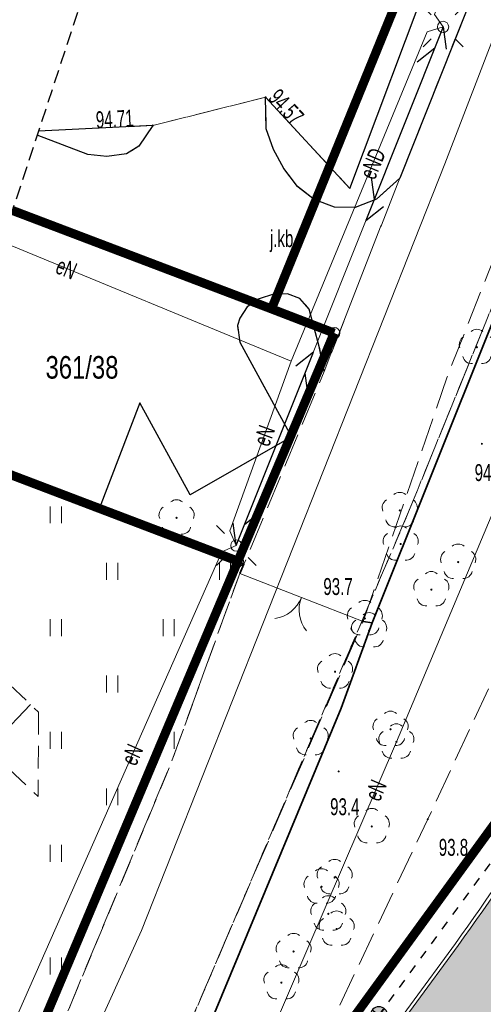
# Model space of a CAD drawing. Header units: metres. Extents: x 6539540 to 6543249, y 5894370 to 5895874.
# Tile 28 of 91: x 6541918 to 6541939, y 5895215 to 5895258. Entities that reach past the tile are written whole.
import ezdxf
from ezdxf.enums import TextEntityAlignment as Align

# ---------------------------------------------------------------- set-up
doc = ezdxf.new("R2010")
doc.units = ezdxf.units.M
for name, pattern in [('0.4_0.4', [0.8, 0.4, -0.4]), ('0.5_0.5', [1, 0.5, -0.5]), ('1.0_0.5', [1.5, 1, -0.5]), ('1.5_0.5', [2, 1.5, -0.5]), ('2', [0.9, 0.6, -0.3]), ('egkk-500', [2, 1.5, -0.5]), ('egug-500', [1, 0.5, -0.5]), ('otob_500', [0]), ('sutp_500', [0])]:
    doc.linetypes.add(name, pattern=pattern)
for name, color, linetype in [('000 Inne (niezydentyfikowane)', 7, 'Continuous'), ('202-punkt graniczny', 7, 'Continuous'), ('203-punkt graniczny', 7, 'Continuous'), ('211-numer działki ewidencyjnej', 7, 'Continuous'), ('217-kontur klasyfikacyjny', 7, 'Continuous'), ('218-kontur użytku gruntowego', 7, 'Continuous'), ('219-działka ewidencyjna', 7, 'Continuous'), ('_dr_krawężnik wystający 15x30', 214, 'Continuous'), ('brama', 7, 'Continuous'), ('drzewo liściaste', 7, 'Continuous'), ('jezdnia', 7, 'Continuous'), ('jezdnia-Atr17', 7, 'Continuous'), ('krawężnik', 7, 'Continuous'), ('latarnia', 7, 'Continuous'), ('ogrodzenie trwałe', 7, 'Continuous'), ('pikieta naturalna', 7, 'Continuous'), ('pikieta naturalna-Atr2', 7, 'Continuous'), ('pikieta sztuczna', 7, 'Continuous'), ('pikieta sztuczna-Atr2', 7, 'Continuous'), ('przewód elektroenergetyczny podziemny', 7, 'Continuous'), ('przewód elektroenergetyczny podziemny-Atr1', 7, 'Continuous'), ('przewód gazowy', 7, 'Continuous'), ('przewód telekomunikacyjny napowietrzny', 7, 'Continuous'), ('skarpa nieumocniona', 7, 'Continuous'), ('trawnik', 7, 'Continuous'), ('Zakres', 7, 'Continuous')]:
    doc.layers.add(name, color=color, linetype=linetype)
for name, color, linetype, lineweight in [('_dr_kreskowanie jezdnia', 253, 'Continuous', 5), ('IE - SŁUP', 1, 'Continuous', 30), ('IE - SŁUP 150W', 1, 'Continuous', 30)]:
    doc.layers.add(name, color=color, linetype=linetype, lineweight=lineweight)
doc.linetypes.add('902-500', pattern='A,3.75,0,[1,ksztalty.shx,S=0.5,R=0,X=0,Y=0],3.75', length=7.5)

# ---------------------------------------------------------------- blocks, each defined once
blk = doc.blocks.new('202')
at = {"color": 0, "linetype": 'Continuous', "lineweight": 0}
blk.add_circle((0, 0), 0.25, dxfattribs=at)
blk = doc.blocks.new('203')
at = {"linetype": 'Continuous', "lineweight": 0}
h = blk.add_hatch(color=0, dxfattribs=at)
edge = h.paths.add_edge_path()
edge.add_arc((0, 0), 0.045, 0, 360)
blk = doc.blocks.new('SUTP')
at = {"color": 0, "linetype": 'Continuous'}
for p, q in [((0, 0), (0.866, 0.5)), ((9.232, 0), (8.366, 0.5)), ((0, 0), (9.232, 0)), ((1.866, -0.5), (1, 0)), ((7.366, -0.5), (8.232, 0))]:
    blk.add_line(p, q, dxfattribs=at)
blk = doc.blocks.new('SM01')
at = {"color": 0, "linetype": 'Continuous', "lineweight": 13}
for p, q in [((-0.53, 0.531), (-0.883, 0.884)), ((0.531, 0.531), (0.884, 0.884)), ((-0.53, -0.53), (-0.883, -0.883)), ((0.531, -0.53), (0.884, -0.883))]:
    blk.add_line(p, q, dxfattribs=at)
blk.add_circle((0, 0), 0.25, dxfattribs=at)
blk = doc.blocks.new('OK02')
at = {"color": 0, "linetype": 'Continuous', "lineweight": 0}
for centre, start, end in [((-1.5, 0), 0, 60), ((1.5, 0), 120, 180)]:
    blk.add_arc(centre, 1.5, start, end, dxfattribs=at)
blk = doc.blocks.new('PW01')
at = {"linetype": 'Continuous', "lineweight": 13}
h = blk.add_hatch(color=0, dxfattribs=at)
edge = h.paths.add_edge_path()
edge.add_arc((0, 0), 0.045, 0, 360)
blk = doc.blocks.new('OP021')
at = {"linetype": 'Continuous', "lineweight": 13}
h = blk.add_hatch(color=0, dxfattribs=at)
edge = h.paths.add_edge_path()
edge.add_arc((0, 0), 0.05, 0, 360)
at = {"color": 0, "linetype": 'Continuous', "lineweight": 13}
for centre, start, end in [((-0.38, 0.124), 121.308, 202.548), ((0, 0.4), 49.272, 130.728), ((0.38, 0.124), 337.452, 58.692), ((-0.235, -0.324), 193.221, 274.871), ((0.235, -0.324), 265.129, 346.779)]:
    blk.add_arc(centre, 0.4, start, end, dxfattribs=at)
blk = doc.blocks.new('TU04')
at = {"color": 0, "linetype": 'Continuous', "lineweight": 13}
for p, q in [((0, 0), (0, 0.75)), ((0.5, 0), (0.5, 0.75))]:
    blk.add_line(p, q, dxfattribs=at)
blk = doc.blocks.new('slup pojedynczy')
at = {"layer": 'IE - SŁUP 150W', "ltscale": 0.75}
h = blk.add_hatch(color=256, dxfattribs=at)
edge = h.paths.add_edge_path()
edge.add_arc((4596208.008, 5925834.047), 0.338, 0, 360)
h = blk.add_hatch(color=256, dxfattribs=at)
edge = h.paths.add_edge_path()
edge.add_arc((4596208.008, 5925831.126), 0.792, 30, 150)
edge.add_arc((4596208.008, 5925831.918), 0.792, 210, 330)
for p, q in [((4596208.008, 5925833.71), (4596208.008, 5925834.385)), ((4596207.671, 5925834.047), (4596208.346, 5925834.047)), ((4596208.008, 5925832.71), (4596208.008, 5925833.71))]:
    blk.add_line(p, q, dxfattribs=at)
for centre, radius in [((4596208.008, 5925834.047), 0.338), ((4596208.008, 5925831.918), 0.792)]:
    blk.add_circle(centre, radius, dxfattribs=at)
for centre, start, end in [((4596208.008, 5925831.126), 30, 150), ((4596208.008, 5925831.918), 210, 330)]:
    blk.add_arc(centre, 0.792, start, end, dxfattribs=at)

msp = doc.modelspace()

# ---------------------------------------------------------------- hatches: boundary and pattern name
at = {"layer": '_dr_kreskowanie jezdnia'}
h = msp.add_hatch(color=256, dxfattribs=at)
h.dxf.hatch_style = 1
edge = h.paths.add_edge_path()
edge.add_line((6541850.359, 5895085.482), (6541854.358, 5895091.43))
edge.add_line((6541854.358, 5895091.43), (6541889.068, 5895154.7))
edge.add_arc((6541957.453, 5895117.184), 78, 138.01071, 151.25096, ccw=False)
edge.add_line((6541899.478, 5895169.366), (6541915.54, 5895187.211))
edge.add_line((6541915.54, 5895187.211), (6541937.506, 5895217.119))
edge.add_arc((6541879.475, 5895259.738), 72, 323.70553, 335.6555)
edge.add_line((6541945.073, 5895230.058), (6541950.032, 5895241.02))
edge.add_line((6541950.032, 5895241.02), (6541963.489, 5895280.46))
edge.add_line((6541963.489, 5895280.46), (6541963.995, 5895284.052))
edge.add_arc((6541956.073, 5895285.167), 8, 351.9852, 440.8524)
edge.add_line((6541957.345, 5895293.065), (6541979.003, 5895290.047))
edge.add_arc((6541977.862, 5895282.129), 8, 81.8036, 171.9852)
edge.add_line((6541969.94, 5895283.244), (6541969.351, 5895279.06))
edge.add_line((6541969.351, 5895279.06), (6541955.618, 5895238.81))
edge.add_line((6541955.618, 5895238.81), (6541950.539, 5895227.585))
edge.add_arc((6541879.475, 5895259.738), 78, 323.70553, 335.6555, ccw=False)
edge.add_line((6541942.341, 5895213.567), (6541920.2, 5895183.419))
edge.add_line((6541920.2, 5895183.419), (6541903.938, 5895165.352))
edge.add_arc((6541957.453, 5895117.184), 72, 138.01071, 151.25096)
edge.add_line((6541894.328, 5895151.814), (6541859.488, 5895088.307))
edge.add_line((6541859.488, 5895088.307), (6541855.339, 5895082.134))
edge.add_line((6541855.339, 5895082.134), (6541850.359, 5895085.482))

# ---------------------------------------------------------------- linework, layer by layer
at = {"layer": '000 Inne (niezydentyfikowane)', "color": 7, "linetype": 'Continuous', "lineweight": 13}
msp.add_line((6541918.54, 5895227.8), (6541916.66, 5895225.82), dxfattribs=at)
at = {"layer": '217-kontur klasyfikacyjny', "color": 92, "linetype": 'egkk-500', "lineweight": 18, "flags": 128}
for points in [[(6541953.79, 5895281.76), (6541935.31, 5895236.33)], [(6541935.31, 5895236.33), (6541923.6, 5895208.94)], [(6541925.24, 5895203.44), (6541940.01, 5895223.73)]]:
    msp.add_lwpolyline(points, dxfattribs=at)
at = {"layer": '218-kontur użytku gruntowego', "color": 3, "linetype": 'egug-500', "lineweight": 18, "flags": 128}
for points in [[(6541929.23, 5895245.33), (6541944.66, 5895283.19)], [(6541944.66, 5895283.19), (6541929.23, 5895245.33)], [(6541935.31, 5895236.33), (6541953.79, 5895281.76)], [(6541953.79, 5895281.76), (6541935.31, 5895236.33)], [(6541932.01, 5895244.26), (6541929.23, 5895245.33)], [(6541929.23, 5895245.33), (6541932.01, 5895244.26)], [(6541927.74, 5895234.15), (6541932.01, 5895244.26)], [(6541932.01, 5895244.26), (6541927.74, 5895234.15)], [(6541914.305, 5895239.258), (6541927.74, 5895234.15)], [(6541927.74, 5895234.15), (6541914.305, 5895239.258)], [(6541923.6, 5895208.94), (6541935.31, 5895236.33)], [(6541935.31, 5895236.33), (6541923.6, 5895208.94)], [(6541918.16, 5895211.46), (6541927.74, 5895234.15)], [(6541927.74, 5895234.15), (6541918.16, 5895211.46)], [(6541940.01, 5895223.73), (6541925.24, 5895203.44)], [(6541925.24, 5895203.44), (6541940.01, 5895223.73)]]:
    msp.add_lwpolyline(points, dxfattribs=at)
at = {"layer": '219-działka ewidencyjna', "color": 84, "linetype": '0.5_0.5', "lineweight": 18, "const_width": 0.4, "flags": 128}
for points in [[(6541944.66, 5895283.19), (6541929.23, 5895245.33)], [(6541929.23, 5895245.33), (6541917.737, 5895249.694)], [(6541932.01, 5895244.26), (6541929.23, 5895245.33)], [(6541932.01, 5895244.26), (6541927.74, 5895234.15)], [(6541914.305, 5895239.258), (6541927.74, 5895234.15)], [(6541918.16, 5895211.46), (6541927.74, 5895234.15)], [(6541925.24, 5895203.44), (6541940.01, 5895223.73)]]:
    msp.add_lwpolyline(points, dxfattribs=at)
at = {"layer": '_dr_krawężnik wystający 15x30', "lineweight": 5, "flags": 128}
for points in [[(6541959.225, 5895268.428), (6541949.893, 5895241.076), (6541944.936, 5895230.12, -0.052189), (6541937.385, 5895217.208), (6541915.424, 5895187.306), (6541899.367, 5895169.466, 0.057836), (6541888.937, 5895154.772), (6541854.23, 5895091.508), (6541854.23, 5895091.508), (6541850.235, 5895085.565)], [(6541958.975, 5895267.23), (6541950.032, 5895241.02), (6541945.073, 5895230.058, -0.052189), (6541937.506, 5895217.119), (6541915.54, 5895187.211), (6541899.478, 5895169.366, 0.057836), (6541889.068, 5895154.7), (6541854.358, 5895091.43), (6541850.359, 5895085.482)]]:
    msp.add_lwpolyline(points, format="xyb", dxfattribs=at)
at = {"layer": 'brama', "color": 7, "linetype": 'otob_500', "lineweight": 18, "flags": 128}
msp.add_lwpolyline([(6541933.29, 5895231.48), (6541927.82, 5895233.61)], dxfattribs=at)
at = {"layer": 'IE - SŁUP', "linetype": '0.4_0.4', "elevation": 86.721, "flags": 128}
msp.add_lwpolyline([(6541844.862, 5895027.715), (6541850.479, 5895047.499), (6541855.716, 5895066.345), (6541860.078, 5895081.68), (6541851.522, 5895089.058), (6541866.219, 5895115.237), (6541880.635, 5895141.622), (6541891.902, 5895161.39), (6541896.419, 5895167.365), (6541916.238, 5895189.875), (6541933.994, 5895214.022), (6541940.817, 5895223.302), (6541948.68, 5895240.126), (6541958.325, 5895268.551)], dxfattribs=at)
at = {"layer": 'jezdnia', "color": 7, "linetype": '1.5_0.5', "lineweight": 18, "flags": 128}
for points in [[(6541941.7, 5895196.39), (6541946.99, 5895204.99), (6541954.09, 5895217.95), (6541960.34, 5895231.97), (6541965.49, 5895246.51), (6541971.47, 5895264.51), (6541973.11, 5895273.45), (6541969.44, 5895275.93), (6541968.88, 5895285.22), (6541962.92, 5895286.09), (6541960.32, 5895278.87), (6541954.54, 5895268.45), (6541948.25, 5895252.01), (6541942.76, 5895236.9), (6541936.16, 5895222.71), (6541930.85, 5895211.5), (6541925.19, 5895196.86), (6541922.88, 5895185.66), (6541914.28, 5895171.87), (6541903.6, 5895156.34), (6541893.61, 5895142.57), (6541887.64, 5895128.97), (6541880.47, 5895113.27), (6541878.16, 5895092.32), (6541876.17, 5895082.76), (6541879.54, 5895081.64), (6541883.37, 5895096.26), (6541887.12, 5895110.44), (6541892.18, 5895127.43), (6541897.91, 5895140.01), (6541906.24, 5895154.73), (6541916.46, 5895170.13), (6541926.26, 5895183.96), (6541937.76, 5895198.07)], [(6541933.29, 5895231.48), (6541937.02, 5895242.32), (6541940.41, 5895250.88), (6541949.67, 5895274.2), (6541944.8, 5895276.03), (6541942.72, 5895270.7), (6541934.92, 5895251.13), (6541931.56, 5895242.55), (6541928.01, 5895234.02), (6541927.82, 5895233.61), (6541924.79, 5895225.23), (6541920.25, 5895214.33), (6541915.58, 5895204.67), (6541911.42, 5895196.61), (6541909.1, 5895192.79), (6541912.72, 5895189.02), (6541916.38, 5895195.12), (6541920.5, 5895202.81), (6541925.11, 5895212.5)]]:
    msp.add_lwpolyline(points, close=True, dxfattribs=at)
for points in [[(6541923.97, 5895253.46), (6541928.97, 5895254.71), (6541932.71, 5895250.67), (6541940.06, 5895270.24), (6541936.16, 5895274.22), (6541932.63, 5895275.91), (6541927.02, 5895275.79), (6541921.734, 5895261.843)], [(6541914.322, 5895239.311), (6541921.59, 5895236.47), (6541923.39, 5895241.16), (6541925.63, 5895237.09), (6541930.12, 5895239.66), (6541927.82, 5895243.86), (6541927.72, 5895244.6), (6541927.83, 5895244.92), (6541928.15, 5895245.42), (6541928.69, 5895245.77), (6541929.32, 5895245.99), (6541929.94, 5895246), (6541930.49, 5895245.79), (6541930.9, 5895245.32), (6541931.35, 5895243.67), (6541931.56, 5895242.55), (6541934.92, 5895251.13), (6541933.88, 5895250.19), (6541932.94, 5895249.82), (6541932.03, 5895249.84), (6541931.12, 5895250.18), (6541930.38, 5895250.75), (6541929.78, 5895251.56), (6541929.32, 5895252.39), (6541928.99, 5895253.31), (6541928.97, 5895254.71), (6541923.97, 5895253.46)], [(6541923.97, 5895253.46), (6541923.34, 5895252.54), (6541922.8, 5895252.2), (6541921.92, 5895252.09), (6541921.08, 5895252.18), (6541918.836, 5895253.033)], [(6541918.891, 5895253.202), (6541923.97, 5895253.46)]]:
    msp.add_lwpolyline(points, dxfattribs=at)
at = {"layer": 'krawężnik', "color": 7, "linetype": 'Continuous', "lineweight": 25, "flags": 128}
for points in [[(6541942.72, 5895270.7), (6541934.92, 5895251.13), (6541933.88, 5895250.19), (6541932.94, 5895249.82), (6541932.03, 5895249.84), (6541931.12, 5895250.18), (6541930.38, 5895250.75), (6541929.78, 5895251.56), (6541929.32, 5895252.39), (6541928.99, 5895253.31), (6541928.97, 5895254.71), (6541932.71, 5895250.67), (6541940.06, 5895270.24)], [(6541923.97, 5895253.46), (6541923.34, 5895252.54), (6541922.8, 5895252.2), (6541921.92, 5895252.09), (6541921.08, 5895252.18), (6541918.836, 5895253.033)], [(6541923.97, 5895253.46), (6541918.891, 5895253.202)], [(6541931.56, 5895242.55), (6541931.35, 5895243.67), (6541930.9, 5895245.32), (6541930.49, 5895245.79), (6541929.94, 5895246), (6541929.32, 5895245.99), (6541928.69, 5895245.77), (6541928.15, 5895245.42), (6541927.83, 5895244.92), (6541927.72, 5895244.6), (6541927.82, 5895243.86), (6541930.12, 5895239.66), (6541925.63, 5895237.09), (6541923.39, 5895241.16), (6541921.59, 5895236.47), (6541914.322, 5895239.311)]]:
    msp.add_lwpolyline(points, dxfattribs=at)
at = {"layer": 'ogrodzenie trwałe', "color": 7, "linetype": '902-500', "lineweight": 35, "flags": 128}
for points in [[(6541901.48, 5895171.14), (6541909.9, 5895182.11), (6541917.22, 5895194.42), (6541925.91, 5895212.2), (6541932.32, 5895227.63), (6541933.7, 5895231.41), (6541941.69, 5895251.37)], [(6541914.308, 5895239.267), (6541928.01, 5895234.02), (6541927.82, 5895233.61)], [(6541933.29, 5895231.48), (6541933.7, 5895231.41)]]:
    msp.add_lwpolyline(points, dxfattribs=at)
at = {"layer": 'przewód elektroenergetyczny podziemny', "color": 1, "linetype": 'Continuous', "lineweight": 18, "flags": 128}
for points in [[(6541866.536, 5895156.059), (6541881.79, 5895146.18), (6541888, 5895145.65), (6541889.2, 5895146.27), (6541920.41, 5895192.72), (6541934.77, 5895226.14), (6541941.7, 5895242.6), (6541959.2, 5895289.2), (6541961.49, 5895290.96), (6541993.406, 5895286.278)], [(6541944.73, 5895280.89), (6541936.46, 5895258.38), (6541936.84, 5895257.83)], [(6541936.84, 5895257.83), (6541936.13, 5895257.61), (6541930.11, 5895243.02)], [(6541917.28, 5895248.304), (6541930.11, 5895243.02)], [(6541930.11, 5895243.02), (6541927.38, 5895235.5), (6541927.67, 5895234.84)], [(6541916.82, 5895211.5), (6541927.03, 5895234.57), (6541927.67, 5895234.84)]]:
    msp.add_lwpolyline(points, dxfattribs=at)
at = {"layer": 'przewód gazowy', "color": 52, "linetype": 'Continuous', "lineweight": 18, "flags": 128}
msp.add_lwpolyline([(6541865.812, 5895154.857), (6541880.72, 5895158.13), (6541887.97, 5895163.68), (6541897.75, 5895173.67), (6541904.11, 5895182.14), (6541911.1, 5895193.03), (6541916.86, 5895203.24), (6541923.46, 5895217.78), (6541936.92, 5895251.76), (6541948.9, 5895282.85), (6541941.32, 5895289.4), (6541940.97, 5895290.83)], dxfattribs=at)
at = {"layer": 'przewód telekomunikacyjny napowietrzny', "color": 30, "linetype": 'sutp_500', "lineweight": 18, "flags": 128}
msp.add_lwpolyline([(6541927.67, 5895234.84), (6541936.84, 5895257.83)], dxfattribs=at)
at = {"layer": 'skarpa nieumocniona', "color": 7, "linetype": '1.0_0.5', "lineweight": 18, "flags": 128}
for points in [[(6541912.174, 5895233.827), (6541918.9, 5895227.46)], [(6541918.9, 5895227.46), (6541918.88, 5895223.72), (6541910.752, 5895231.398)]]:
    msp.add_lwpolyline(points, dxfattribs=at)
at = {"layer": 'trawnik', "color": 7, "linetype": '1.0_0.5', "lineweight": 18, "flags": 128}
msp.add_lwpolyline([(6541921.59, 5895236.47), (6541928.01, 5895234.02), (6541927.82, 5895233.61), (6541924.79, 5895225.23), (6541920.25, 5895214.33), (6541915.58, 5895204.67), (6541911.42, 5895196.61), (6541909.1, 5895192.79), (6541904.15, 5895184.28), (6541895.59, 5895173.09), (6541891.82, 5895169.06), (6541884.01, 5895162.81), (6541879.57, 5895159.43), (6541872.82, 5895159.23), (6541890.11, 5895170.84), (6541896.72, 5895178.87), (6541903.45, 5895195.03), (6541904, 5895203.61), (6541903.91, 5895215.53), (6541902.78, 5895217.78), (6541912.96, 5895235.17), (6541914.32, 5895239.31)], close=True, dxfattribs=at)
at = {"layer": 'Zakres', "color": 5, "linetype": '2', "lineweight": 25, "flags": 128}
msp.add_lwpolyline([(6541938.62, 5895313.18), (6541912.96, 5895235.17), (6541870.71, 5895162.99), (6541810.21, 5895062.53), (6541777.05, 5895047.89), (6541830.67, 5894972.22), (6541843.02, 5895013.5), (6541885, 5895080.88), (6541918.51, 5895144.38), (6541965.96, 5895211.67), (6541999.83, 5895303.74)], close=True, dxfattribs=at)
msp.add_lwpolyline([(6541938.62, 5895313.18), (6541912.96, 5895235.17), (6541870.71, 5895162.99), (6541810.21, 5895062.53), (6541777.05, 5895047.89), (6541830.67, 5894972.22), (6541843.02, 5895013.5), (6541885, 5895080.88), (6541918.51, 5895144.38), (6541965.96, 5895211.67), (6541999.83, 5895303.74)], close=True, dxfattribs=at)
msp.add_lwpolyline([(6541938.62, 5895313.18), (6541912.96, 5895235.17), (6541870.71, 5895162.99), (6541810.21, 5895062.53), (6541777.05, 5895047.89), (6541830.67, 5894972.22), (6541843.02, 5895013.5), (6541885, 5895080.88), (6541918.51, 5895144.38), (6541965.96, 5895211.67), (6541999.83, 5895303.74)], close=True, dxfattribs=at)
msp.add_lwpolyline([(6541938.62, 5895313.18), (6541912.96, 5895235.17), (6541870.71, 5895162.99), (6541810.21, 5895062.53), (6541777.05, 5895047.89), (6541830.67, 5894972.22), (6541843.02, 5895013.5), (6541885, 5895080.88), (6541918.51, 5895144.38), (6541965.96, 5895211.67), (6541999.83, 5895303.74)], close=True, dxfattribs=at)

# ---------------------------------------------------------------- block references
at = {"layer": '202-punkt graniczny', "color": 7, "linetype": 'Continuous', "lineweight": 18}
for p in [(6541932.01, 5895244.26), (6541927.74, 5895234.15)]:
    msp.add_blockref('202', p, dxfattribs=at)
at = {"layer": '203-punkt graniczny', "color": 7, "linetype": 'Continuous', "lineweight": 18}
msp.add_blockref('203', (6541929.23, 5895245.33), dxfattribs=at)
at = {"layer": 'brama', "color": 7, "linetype": 'Continuous', "lineweight": 18, "rotation": 158.724}
msp.add_blockref('OK02', (6541930.555, 5895232.545), dxfattribs=at)
at = {"layer": 'drzewo liściaste', "color": 94, "linetype": 'Continuous', "lineweight": 18}
for p in [(6541938.34, 5895243.63), (6541934.92, 5895236.4), (6541925.02, 5895236.07), (6541934.96, 5895234.91), (6541937.51, 5895234.11), (6541936.32, 5895232.89), (6541933.37, 5895231.61), (6541933.56, 5895231.07), (6541932.05, 5895229.25), (6541934.51, 5895226.7), (6541930.97, 5895226.29), (6541934.77, 5895226.14), (6541933.68, 5895222.39), (6541932.03, 5895220.13), (6541931.45, 5895219.72), (6541931.75, 5895218.52), (6541932.12, 5895217.85), (6541930.21, 5895216.85), (6541929.67, 5895215.47)]:
    msp.add_blockref('OP021', p, dxfattribs=at)
at = {"layer": 'IE - SŁUP', "xscale": -1.125, "yscale": 1.125, "zscale": 1.125, "rotation": 52.91467287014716}
msp.add_blockref('slup pojedynczy', (14978079.207, 6000144.548), dxfattribs=at)
at = {"layer": 'latarnia', "color": 7, "linetype": 'Continuous', "lineweight": 18}
for p in [(6541936.84, 5895257.83), (6541927.67, 5895234.84)]:
    msp.add_blockref('SM01', p, dxfattribs=at)
at = {"layer": 'pikieta naturalna', "color": 7, "linetype": 'Continuous', "lineweight": 13}
for p in [(6541938.56, 5895239.35), (6541932.21, 5895224.83), (6541936.16, 5895222.71)]:
    msp.add_blockref('PW01', p, dxfattribs=at)
at = {"layer": 'pikieta sztuczna', "color": 7, "linetype": 'Continuous', "lineweight": 13}
for p in [(6541928.97, 5895254.71), (6541923.97, 5895253.46), (6541933.29, 5895231.48)]:
    msp.add_blockref('PW01', p, dxfattribs=at)
at = {"layer": 'przewód telekomunikacyjny napowietrzny', "color": 30, "linetype": 'Continuous', "lineweight": 18}
for p, rotation in [((6541936.84, 5895257.83), 248.254), ((6541927.67, 5895234.84), 68.25399999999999)]:
    msp.add_blockref('SUTP', p, dxfattribs=dict(at, rotation=rotation))
at = {"layer": 'trawnik', "color": 7, "linetype": 'Continuous', "lineweight": 18}
for p in [(6541919.419, 5895235.829), (6541921.919, 5895233.329), (6541926.919, 5895233.329), (6541919.419, 5895230.829), (6541924.419, 5895230.829), (6541921.919, 5895228.329), (6541919.419, 5895225.829), (6541924.419, 5895225.829), (6541921.919, 5895223.329), (6541919.419, 5895220.829), (6541919.419, 5895215.829)]:
    msp.add_blockref('TU04', p, dxfattribs=at)

# ---------------------------------------------------------------- texts
at = {"layer": '211-numer działki ewidencyjnej', "color": 7, "linetype": 'Continuous', "lineweight": 18, "width": 0.79}
msp.add_text('361/38', height=1, dxfattribs=at).set_placement((6541919.21, 5895242.24))
at = {"layer": 'jezdnia-Atr17', "color": 7, "width": 0.667}
msp.add_text('j.kb.', height=0.75, dxfattribs=at).set_placement((6541929.16, 5895248.07))
msp.add_text('j.kb.', height=0.75, dxfattribs=at).set_placement((6541929.16, 5895248.07))
at = {"layer": 'pikieta naturalna-Atr2', "color": 7, "width": 0.667}
for s, p in [('94.0', (6541938.24, 5895237.7, 94)), ('93.4', (6541931.83, 5895222.89, 93.4)), ('93.8', (6541936.65, 5895221.09, 93.8))]:
    msp.add_text(s, height=0.75, dxfattribs=at).set_placement(p)
at = {"layer": 'pikieta sztuczna-Atr2', "color": 7, "width": 0.667}
for s, rotation, p in [('94.57', 312.791, (6541929.04, 5895254.64, 94.57)), ('94.71', 2.904, (6541921.46, 5895253.33, 94.71))]:
    msp.add_text(s, height=0.75, rotation=rotation, dxfattribs=at).set_placement(p)
msp.add_text('93.7', height=0.75, dxfattribs=at).set_placement((6541931.53, 5895232.65, 93.7))
at = {"layer": 'przewód elektroenergetyczny podziemny-Atr1', "color": 1, "width": 0.667}
for s, rotation, p in [('eND', 67.578, (6541933.46, 5895251.15)), ('eN', -22.384, (6541919.74, 5895247.29)), ('eN', 70.047, (6541928.76, 5895239.31)), ('eN', 66.127, (6541922.87, 5895225.18)), ('eN', 66.748, (6541933.68, 5895223.6)), ('eN', 66.748, (6541933.68, 5895223.6))]:
    msp.add_text(s, height=0.75, rotation=rotation, dxfattribs=at).set_placement(p, align=Align.MIDDLE_LEFT)

doc.saveas('drawing.dxf')
